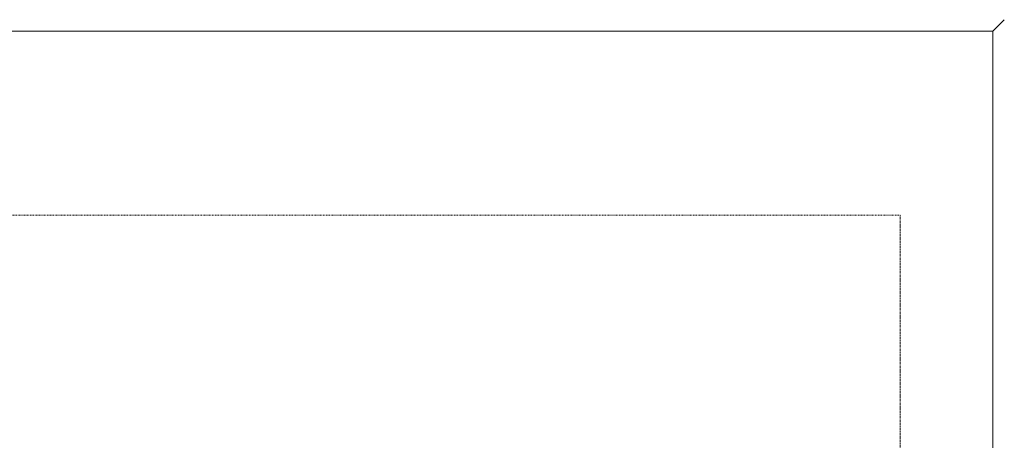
# Model space of a CAD drawing. Header units: millimetres. Extents: x -281 to 145437, y -16481 to 78869.
# Tile 211 of 256: x 27736 to 28502, y 40254 to 40581. Entities that reach past the tile are written whole.
import ezdxf

# ---------------------------------------------------------------- set-up
doc = ezdxf.new("R2010")
doc.units = ezdxf.units.MM
doc.linetypes.add('NLRS_Dash-0_6mm_Space-0_6mm_cpz', pattern=[1.2, 0.6, -0.6])
for name, color, linetype, lineweight in [('A--L$01A__Algemeen', 7, 'Continuous', 5), ('A--L82__LosseGebruikersInvent', 1, 'Continuous', 5), ('A--L8__LosseInventaris', 1, 'Continuous', 5)]:
    doc.layers.add(name, color=color, linetype=linetype, lineweight=lineweight)

# ---------------------------------------------------------------- blocks, each defined once
blk = doc.blocks.new('NLRS_82_FU_UN_spoekbak_gen_kad - spoelbak dxbxh 900x1200x957-V195-L_80_ 11')
at = {"layer": 'A--L$01A__Algemeen'}
for p, q in [((573.73, 296.41), (579.27, 301.94)), ((572, 294.68), (-572, 294.68)), ((-572, 294.68), (0, 294.68)), ((572, 294.68), (0, 294.68)), ((572, -549.32), (572, 294.68)), ((572, -549.32), (572, 294.68))]:
    blk.add_line(p, q, dxfattribs=at)
for points in [[(581.04, 303.71), (580.81, 303.49), (580.38, 303.06), (579.77, 302.45), (579.43, 302.1), (579.27, 301.94)], [(573.73, 296.41), (573.58, 296.26), (573.24, 295.91), (572.64, 295.32), (572.22, 294.89), (572, 294.68)]]:
    blk.add_open_spline(points, degree=3, dxfattribs=at)
blk = doc.blocks.new('NLRS_82_SE_LB_laboratorium apparaat space reservation_gen_cpz - lab apparaat_vloerniveau-57701539-L_80_ 11')
at = {"layer": 'A--L8__LosseInventaris', "linetype": 'NLRS_Dash-0_6mm_Space-0_6mm_cpz'}
for p, q in [((350, 500), (350, -500)), ((350, 500), (350, -500)), ((350, -500), (-350, -500)), ((-350, -500), (350, -500))]:
    blk.add_line(p, q, dxfattribs=at)

msp = doc.modelspace()

# ---------------------------------------------------------------- block references
at = {"layer": 'A--L82__LosseGebruikersInvent'}
msp.add_blockref('NLRS_82_FU_UN_spoekbak_gen_kad - spoelbak dxbxh 900x1200x957-V195-L_80_ 11', (27920.96, 40277.32), dxfattribs=at)
at = {"layer": 'A--L8__LosseInventaris', "linetype": 'NLRS_Dash-0_6mm_Space-0_6mm_cpz', "rotation": 89.99999999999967}
msp.add_blockref('NLRS_82_SE_LB_laboratorium apparaat space reservation_gen_cpz - lab apparaat_vloerniveau-57701539-L_80_ 11', (27920.96, 40079), dxfattribs=at)

doc.saveas('drawing.dxf')
